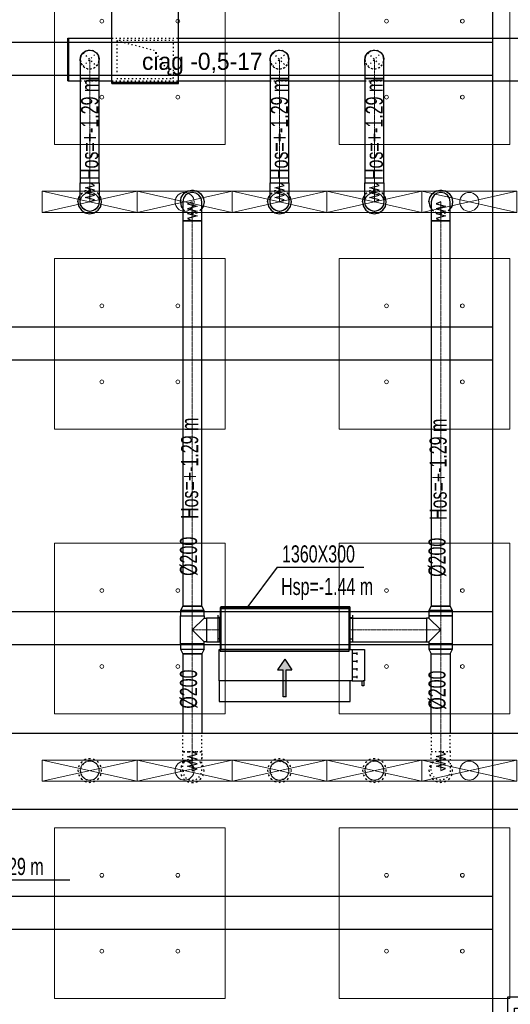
# Model space of a CAD drawing. Header units: centimetres. Extents: x -228435 to 46820, y -89367 to 152985.
# Tile 111 of 252: x -40306 to -35135, y 53540 to 63916. Entities that reach past the tile are written whole.
import ezdxf

# ---------------------------------------------------------------- set-up
doc = ezdxf.new("R2010")
doc.units = ezdxf.units.CM
doc.header["$LTSCALE"] = 50
for name, pattern in [('CADVENT_CENTERLINE', [9.9, 7.4, -1, 0.5, -1]), ('CADVENT_HIDDEN', [0.8, 0.25, -0.55]), ('Kondygnacja  -0_5$0$HIDDEN', [9.525, 6.35, -3.175]), ('Kondygnacja  -0_5$0$HIDDEN2', [4.7625, 3.175, -1.5875]), ('Osie rzutów$0$DASHDOT2', [12.7, 6.35, -3.175, 0, -3.175])]:
    doc.linetypes.add(name, pattern=pattern)
for name, color, linetype in [('01-103-Went PP_poziom-0_5$0$L_Nawiew', 3, 'Continuous'), ('bgde-nawiewDETAILS', 1, 'Continuous'), ('bgde-nawiewEXP', 1, 'Continuous'), ('bgde-nawiewHIDDEN', 1, 'Continuous'), ('bgde-tekst', 7, 'Continuous'), ('bgde-wywiewSOL', 5, 'Continuous'), ('Kondygnacja  -0_5$0$ARCH_KONSTR_POWYŻEJ RZUTU', 8, 'Kondygnacja  -0_5$0$HIDDEN'), ('Kondygnacja  -0_5$0$ARCH_KONSTR_POWYŻEJ RZUTU_IST', 8, 'Kondygnacja  -0_5$0$HIDDEN2'), ('Kondygnacja  -0_5$0$ARCH_KONSTRUKCJA_NIEWIDOCZNA', 8, 'Continuous'), ('Kondygnacja  -0_5$0$ARCH_OKŁADZINA', 8, 'Continuous'), ('Kondygnacja  -0_5$0$ARCH_SŁUPY', 8, 'Continuous'), ('Osie rzutów$0$ARCH_INFO_OSIE_IST', 8, 'Osie rzutów$0$DASHDOT2'), ('Osie rzutów$0$ARCH_INFO_OSIE_OPISY_IST', 8, 'Continuous')]:
    doc.layers.add(name, color=color, linetype=linetype)
for name, color, linetype, lineweight in [('bgde-nawiewCEN', 7, 'Continuous', 13), ('bgde_AJ_specyfikacja', 2, 'Continuous', 30), ('bgde_nawiewnik', 11, 'Continuous', 5), ('SU Lampy kwadratowe  -05$0$ARCH_SUFITY_PODWIESZANE', 8, 'Continuous', 9)]:
    doc.layers.add(name, color=color, linetype=linetype, lineweight=lineweight)
pattern_1 = [(45, (-1133.3117, -3177.9858), (-0.6735192, 0.6735192), [])]

# ---------------------------------------------------------------- blocks, each defined once
blk = doc.blocks.new('Osie rzutów')
at = {"layer": 'Osie rzutów$0$ARCH_INFO_OSIE_IST', "ltscale": 10}
blk.add_line((4436.04, 10400), (13655, 10400), dxfattribs=at)
blk = doc.blocks.new('SU Lampy kwadratowe  -05$0$moduł sufitu')
at = {"layer": 'SU Lampy kwadratowe  -05$0$ARCH_SUFITY_PODWIESZANE'}
for points in [[(60, -60), (240, -60), (240, -240), (60, -240)], [(360, -60), (540, -60), (540, -240), (360, -240)], [(60, -360), (240, -360), (240, -540), (60, -540)], [(360, -360), (540, -360), (540, -540), (360, -540)]]:
    blk.add_lwpolyline(points, close=True, dxfattribs=at)
for centre in [(110, -110), (190, -110), (410, -110), (490, -110), (110, -190), (190, -190), (410, -190), (490, -190), (110, -410), (190, -410), (410, -410), (490, -410), (110, -490), (190, -490), (410, -490), (490, -490)]:
    blk.add_circle(centre, 2, dxfattribs=at)
blk = doc.blocks.new('SU Lampy kwadratowe  -05')
at = {"layer": 'SU Lampy kwadratowe  -05$0$ARCH_SUFITY_PODWIESZANE'}
for p in [(8060, 11000), (8060, 10400)]:
    blk.add_blockref('SU Lampy kwadratowe  -05$0$moduł sufitu', p, dxfattribs=at)
blk = doc.blocks.new('Kondygnacja  -0_5$0$słup_kwadrat')
at = {"layer": 'Kondygnacja  -0_5$0$ARCH_SŁUPY', "lineweight": 40}
h = blk.add_hatch(dxfattribs=at)
h.set_pattern_fill('ANSI31', color=256, scale=0.3, style=0)
h.set_pattern_definition(pattern_1)
h.paths.add_polyline_path([(36, 34), (39, 34), (39, 84), (36, 84)])
h = blk.add_hatch(dxfattribs=at)
h.set_pattern_fill('ANSI31', color=256, scale=0.3, style=0)
h.set_pattern_definition(pattern_1)
h.paths.add_polyline_path([(89, 34), (92, 34), (92, 84), (89, 84)])
h = blk.add_hatch(dxfattribs=at)
h.set_pattern_fill('ANSI31', color=256, scale=0.3, style=0)
h.set_pattern_definition(pattern_1)
h.paths.add_polyline_path([(89, 80), (89, 83), (39, 83), (39, 80)])
h = blk.add_hatch(dxfattribs=at)
h.set_pattern_fill('ANSI31', color=256, scale=0.3, style=0)
h.set_pattern_definition(pattern_1)
h.paths.add_polyline_path([(89, 57.5), (89, 60.5), (39, 60.5), (39, 57.5)])
h = blk.add_hatch(dxfattribs=at)
h.set_pattern_fill('ANSI31', color=256, scale=0.3, style=0)
h.set_pattern_definition(pattern_1)
h.paths.add_polyline_path([(89, 35), (89, 38), (39, 38), (39, 35)])
at = {"layer": 'Kondygnacja  -0_5$0$ARCH_KONSTRUKCJA_NIEWIDOCZNA'}
blk.add_lwpolyline([(119, 109), (119, 9), (9, 9), (9, 109)], close=True, dxfattribs=at)
for points in [[(36, 109), (36, 84)], [(39, 109), (39, 84)], [(62.5, 109), (62.5, 83)], [(65.5, 109), (65.5, 83)], [(89, 109), (89, 84)], [(92, 109), (92, 84)], [(9, 83), (36, 83)], [(9, 80), (36, 80)], [(92, 83), (119, 83)], [(92, 80), (119, 80)], [(9, 60.5), (36, 60.5)], [(9, 57.5), (36, 57.5)], [(92, 60.5), (119, 60.5)], [(92, 57.5), (119, 57.5)], [(9, 38), (36, 38)], [(9, 35), (36, 35)], [(36, 34), (36, 9)], [(39, 34), (39, 9)], [(62.5, 35), (62.5, 9)], [(65.5, 35), (65.5, 9)], [(89, 34), (89, 9)], [(92, 38), (119, 38)], [(92, 35), (119, 35)], [(92, 34), (92, 9)]]:
    blk.add_lwpolyline(points, dxfattribs=at)
at = {"layer": 'Kondygnacja  -0_5$0$ARCH_OKŁADZINA'}
blk.add_lwpolyline([(2, 121), (126, 121), (126, -3), (2, -3)], close=True, dxfattribs=at)
at = {"layer": 'Kondygnacja  -0_5$0$ARCH_SŁUPY', "lineweight": 40}
for p, q in [((39, 60.5), (89, 60.5)), ((89, 57.5), (39, 57.5))]:
    blk.add_line(p, q, dxfattribs=at)
at = {"layer": 'Kondygnacja  -0_5$0$ARCH_SŁUPY', "lineweight": 50, "const_width": 3}
blk.add_lwpolyline([(28.5, 94.5), (99.5, 94.5), (99.5, 23.5), (28.5, 23.5)], close=True, dxfattribs=at)
at = {"layer": 'Kondygnacja  -0_5$0$ARCH_SŁUPY', "lineweight": 40}
for points in [[(36, 84), (39, 84), (39, 34), (36, 34)], [(89, 84), (92, 84), (92, 34), (89, 34)]]:
    blk.add_lwpolyline(points, close=True, dxfattribs=at)
for points in [[(89, 83), (39, 83)], [(39, 80), (89, 80)], [(89, 38), (39, 38)], [(39, 35), (89, 35)]]:
    blk.add_lwpolyline(points, dxfattribs=at)
blk = doc.blocks.new('Kondygnacja  -0_5$0$konstrukcja istniejąca -0.5')
at = {"layer": 'Kondygnacja  -0_5$0$ARCH_KONSTR_POWYŻEJ RZUTU_IST', "ltscale": 10}
for points in [[(8582, 9825), (8582, 10975)], [(7355.9, 10567.9), (8399.9, 10567.9)], [(7538, 10567.9), (8582, 10567.9)], [(8399.9, 10532.9), (7355.9, 10532.9)], [(8582, 10532.9), (7538, 10532.9)], [(7538, 10267.9), (8582, 10267.9)], [(8582, 10232.9), (7538, 10232.9)], [(7538, 9967.9), (8582, 9967.9)], [(8582, 9932.9), (7538, 9932.9)]]:
    blk.add_lwpolyline(points, dxfattribs=at)
at = {"layer": 'Kondygnacja  -0_5$0$ARCH_KONSTR_POWYŻEJ RZUTU_IST', "ltscale": 10, "elevation": 0}
for points in [[(7538, 10867.9), (8582, 10867.9)], [(8582, 10832.9), (7538, 10832.9)]]:
    blk.add_lwpolyline(points, dxfattribs=at)
blk = doc.blocks.new('*a371')
at = {"layer": 'bgde-tekst'}
blk.add_line((0, 0), (1394, 0), dxfattribs=at)
blk = doc.blocks.new('*a420')
at = {"layer": 'bgde-tekst'}
blk.add_line((0, 0), (911, 0), dxfattribs=at)
blk = doc.blocks.new('A$C066D7839')
at = {"layer": 'bgde_nawiewnik'}
for p, q in [((-50, -11.15), (-50, 11.15)), ((-50, 11.15), (50, 11.15)), ((-50, -11.15), (50, 11.15)), ((50, -11.15), (-50, 11.15)), ((50, 11.15), (50, -11.15)), ((50, -11.15), (-50, -11.15))]:
    blk.add_line(p, q, dxfattribs=at)
blk.add_circle((0, 0), 10, dxfattribs=at)
blk = doc.blocks.new('A$C5B3E7367')
at = {"layer": '01-103-Went PP_poziom-0_5$0$L_Nawiew'}
h = blk.add_hatch(color=256, dxfattribs=at)
h.paths.add_polyline_path([(215, 704), (215, 674), (332, 674), (332, 612), (446, 689), (332, 766), (332, 704)])
h.paths.add_polyline_path([(48, 704), (48, 674), (215, 674), (215, 704)])
for p, q in [((215, 1525), (165, 1525)), ((165, 1525), (165, 1505)), ((165, 1505), (215, 1505)), ((215, 1400), (215, 1530)), ((545, 1530), (215, 1530)), ((215, 1530), (215, 1515)), ((545, 1400), (545, 1530)), ((0, 1378), (215, 1378)), ((0, 0), (0, 1378)), ((545, 1400), (215, 1400)), ((215, 1400), (215, 1378)), ((215, 1378), (215, 0)), ((244, 1452), (269, 1452)), ((256, 1452), (256, 1400)), ((326, 1452), (351, 1452)), ((339, 1452), (339, 1400)), ((409, 1452), (434, 1452)), ((421, 1452), (421, 1400)), ((491, 1452), (516, 1452)), ((504, 1452), (504, 1400)), ((545, 0), (545, 1400)), ((446, 689), (332, 766)), ((332, 704), (332, 766)), ((48, 704), (332, 704)), ((48, 704), (48, 674)), ((48, 674), (332, 674)), ((446, 689), (332, 612)), ((332, 612), (332, 674)), ((215, 0), (0, 0)), ((215, 0), (545, 0))]:
    blk.add_line(p, q, dxfattribs=at)
blk = doc.blocks.new('A$C53CA46B8')
at = {"layer": 'bgde-wywiewSOL'}
for p, q in [((200, 481), (-250, 481)), ((-250, 481), (-250, -879)), ((113, 511), (-162, 511)), ((-137, 481), (-137, 511)), ((88, 481), (88, 511)), ((200, 481), (200, -879)), ((200, -879), (-250, -879)), ((113, -909), (-162, -909)), ((-137, -879), (-137, -909)), ((88, -879), (88, -909))]:
    blk.add_line(p, q, dxfattribs=at)
at = {"layer": '01-103-Went PP_poziom-0_5$0$L_Nawiew'}
blk.add_blockref('A$C5B3E7367', (-795, -894), dxfattribs=at)

msp = doc.modelspace()

# ---------------------------------------------------------------- linework, layer by layer
at = {"layer": 'bgde-nawiewCEN', "linetype": 'CADVENT_CENTERLINE', "ltscale": 0.06}
for p, q in [((-39567.838, 63296.017), (-39567.838, 63496.017)), ((-37567.838, 63296.017), (-37567.838, 63496.017)), ((-36567.838, 63296.017), (-36567.838, 63496.017)), ((-39567.838, 63296.017), (-39567.838, 62196.041)), ((-37567.838, 63296.017), (-37567.838, 62196.041)), ((-36567.838, 63296.017), (-36567.838, 62196.041)), ((-39567.838, 62196.041), (-39567.838, 62177.345)), ((-39567.838, 62177.345), (-39567.838, 62126.234)), ((-37567.838, 62196.041), (-37567.838, 62177.345)), ((-37567.838, 62177.345), (-37567.838, 62126.234)), ((-36567.838, 62196.041), (-36567.838, 62177.345)), ((-36567.838, 62177.345), (-36567.838, 62126.234)), ((-39567.838, 62126.234), (-39567.838, 62098.441)), ((-39567.838, 62098.441), (-39567.838, 62074.915)), ((-39567.838, 62074.915), (-39567.838, 62055.3)), ((-39567.838, 62055.3), (-39567.838, 62039.241)), ((-37567.838, 62126.234), (-37567.838, 62098.441)), ((-37567.838, 62098.441), (-37567.838, 62074.915)), ((-37567.838, 62074.915), (-37567.838, 62055.3)), ((-37567.838, 62055.3), (-37567.838, 62039.241)), ((-36567.838, 62126.234), (-36567.838, 62098.441)), ((-36567.838, 62098.441), (-36567.838, 62074.915)), ((-36567.838, 62074.915), (-36567.838, 62055.3)), ((-36567.838, 62055.3), (-36567.838, 62039.241)), ((-39567.838, 62039.241), (-39567.838, 62026.382)), ((-39567.838, 62026.382), (-39567.838, 62016.367)), ((-39567.838, 62016.367), (-39567.838, 62008.841)), ((-39567.838, 62008.841), (-39567.838, 62003.448)), ((-39567.838, 62003.448), (-39567.838, 61999.834)), ((-39567.838, 61999.834), (-39567.838, 61997.641)), ((-39567.838, 61997.641), (-39567.838, 61996.515)), ((-39567.838, 61996.515), (-39567.838, 61996.041)), ((-38487.163, 61995.567), (-38487.163, 61996.041)), ((-38487.163, 61994.441), (-38487.163, 61995.567)), ((-38487.163, 61992.248), (-38487.163, 61994.441)), ((-38487.163, 61988.634), (-38487.163, 61992.248)), ((-38487.163, 61983.241), (-38487.163, 61988.634)), ((-38487.163, 61975.715), (-38487.163, 61983.241)), ((-38487.163, 61965.7), (-38487.163, 61975.715)), ((-38487.163, 61952.841), (-38487.163, 61965.7)), ((-38487.163, 61936.782), (-38487.163, 61952.841)), ((-37567.838, 62039.241), (-37567.838, 62026.382)), ((-37567.838, 62026.382), (-37567.838, 62016.367)), ((-37567.838, 62016.367), (-37567.838, 62008.841)), ((-37567.838, 62008.841), (-37567.838, 62003.448)), ((-37567.838, 62003.448), (-37567.838, 61999.834)), ((-37567.838, 61999.834), (-37567.838, 61997.641)), ((-37567.838, 61997.641), (-37567.838, 61996.515)), ((-37567.838, 61996.515), (-37567.838, 61996.041)), ((-36567.838, 62039.241), (-36567.838, 62026.382)), ((-36567.838, 62026.382), (-36567.838, 62016.367)), ((-36567.838, 62016.367), (-36567.838, 62008.841)), ((-36567.838, 62008.841), (-36567.838, 62003.448)), ((-36567.838, 62003.448), (-36567.838, 61999.834)), ((-36567.838, 61999.834), (-36567.838, 61997.641)), ((-36567.838, 61997.641), (-36567.838, 61996.515)), ((-36567.838, 61996.515), (-36567.838, 61996.041)), ((-35867.838, 61995.567), (-35867.838, 61996.041)), ((-35867.838, 61994.441), (-35867.838, 61995.567)), ((-35867.838, 61992.248), (-35867.838, 61994.441)), ((-35867.838, 61988.634), (-35867.838, 61992.248)), ((-35867.838, 61983.241), (-35867.838, 61988.634)), ((-35867.838, 61975.715), (-35867.838, 61983.241)), ((-35867.838, 61965.7), (-35867.838, 61975.715)), ((-35867.838, 61952.841), (-35867.838, 61965.7)), ((-35867.838, 61936.782), (-35867.838, 61952.841)), ((-38487.163, 61917.167), (-38487.163, 61936.782)), ((-38487.163, 61893.641), (-38487.163, 61917.167)), ((-38487.163, 61865.848), (-38487.163, 61893.641)), ((-38487.163, 61814.737), (-38487.163, 61865.848)), ((-35867.838, 61917.167), (-35867.838, 61936.782)), ((-35867.838, 61893.641), (-35867.838, 61917.167)), ((-35867.838, 61865.848), (-35867.838, 61893.641)), ((-35867.838, 61814.737), (-35867.838, 61865.848)), ((-38487.163, 61796.041), (-38487.163, 61814.737)), ((-38487.163, 57736.936), (-38487.163, 61796.041)), ((-35867.838, 61796.041), (-35867.838, 61814.737)), ((-35867.838, 57736.936), (-35867.838, 61796.041)), ((-38487.163, 57633.936), (-38487.163, 57736.936)), ((-35867.838, 57633.936), (-35867.838, 57736.936)), ((-38487.163, 57633.936), (-38487.163, 57485.936)), ((-35867.838, 57633.936), (-35867.838, 57485.936)), ((-38487.163, 57485.936), (-38487.163, 57337.936)), ((-38337.163, 57485.936), (-38487.163, 57485.936)), ((-38337.163, 57485.936), (-38197.163, 57485.936)), ((-38193.163, 57485.936), (-38197.163, 57485.936)), ((-36833.163, 57485.936), (-36829.163, 57485.936)), ((-36017.838, 57485.936), (-36829.163, 57485.936)), ((-36017.838, 57485.936), (-35867.838, 57485.936)), ((-35867.838, 57485.936), (-35867.838, 57337.936)), ((-38487.163, 57337.936), (-38487.163, 57234.936)), ((-35867.838, 57337.936), (-35867.838, 57234.936)), ((-38487.163, 57234.936), (-38487.163, 56201.63)), ((-35867.838, 57234.936), (-35867.838, 56202.697)), ((-38487.163, 56201.63), (-38487.163, 56182.934)), ((-38487.163, 56182.934), (-38487.163, 56131.822)), ((-35867.838, 56202.697), (-35867.838, 56184.001)), ((-35867.838, 56184.001), (-35867.838, 56132.89)), ((-38487.163, 56131.822), (-38487.163, 56104.03)), ((-38487.163, 56104.03), (-38487.163, 56080.504)), ((-38487.163, 56080.504), (-38487.163, 56060.889)), ((-38487.163, 56060.889), (-38487.163, 56044.83)), ((-38487.163, 56044.83), (-38487.163, 56031.971)), ((-38487.163, 56031.971), (-38487.163, 56021.956)), ((-35867.838, 56132.89), (-35867.838, 56105.097)), ((-35867.838, 56105.097), (-35867.838, 56081.572)), ((-35867.838, 56081.572), (-35867.838, 56061.957)), ((-35867.838, 56061.957), (-35867.838, 56045.897)), ((-35867.838, 56045.897), (-35867.838, 56033.038)), ((-35867.838, 56033.038), (-35867.838, 56023.023)), ((-38487.163, 56021.956), (-38487.163, 56014.43)), ((-38487.163, 56014.43), (-38487.163, 56009.037)), ((-38487.163, 56009.037), (-38487.163, 56005.422)), ((-38487.163, 56005.422), (-38487.163, 56003.23)), ((-38487.163, 56003.23), (-38487.163, 56002.104)), ((-38487.163, 56002.104), (-38487.163, 56001.63)), ((-35867.838, 56023.023), (-35867.838, 56015.497)), ((-35867.838, 56015.497), (-35867.838, 56010.105)), ((-35867.838, 56010.105), (-35867.838, 56006.49)), ((-35867.838, 56006.49), (-35867.838, 56004.297)), ((-35867.838, 56004.297), (-35867.838, 56003.172)), ((-35867.838, 56003.172), (-35867.838, 56002.697))]:
    msp.add_line(p, q, dxfattribs=at)
at = {"layer": 'bgde-nawiewDETAILS', "linetype": 'CADVENT_HIDDEN', "extrusion": (0, 1, 0)}
for p in [(-39283.504, 63696.017), (-38683.504, 63296.017)]:
    msp.add_line(p, (-38893.504, 63596.017), dxfattribs=at)
at = {"layer": 'bgde-nawiewDETAILS', "linetype": 'CADVENT_HIDDEN'}
for p, q in [((-39638.549, 63425.306), (-39497.127, 63566.728)), ((-39638.549, 63566.728), (-39497.127, 63425.306)), ((-37638.549, 63425.306), (-37497.127, 63566.728)), ((-37638.549, 63566.728), (-37497.127, 63425.306)), ((-36638.549, 63425.306), (-36497.127, 63566.728)), ((-36638.549, 63566.728), (-36497.127, 63425.306))]:
    msp.add_line(p, q, dxfattribs=at)
at = {"layer": 'bgde-nawiewEXP', "linetype": 'Continuous'}
for points in [[(-39333.507, 63243.256), (-38633.507, 63243.256), (-38633.507, 63253.256), (-39333.507, 63253.256), (-39333.507, 68831.419), (-38633.507, 68831.419), (-38683.507, 69181.419), (-39283.507, 69181.419), (-39283.507, 71357.395)], [(-39333.507, 63243.256), (-39333.507, 63253.256), (-38633.507, 63253.256), (-38633.507, 68831.419), (-39333.507, 68831.419), (-39283.507, 69181.419), (-38683.507, 69181.419), (-38683.507, 71357.395)], [(-39800.031, 63271.017), (-39800.031, 63721.017), (-39790.031, 63721.017), (-39790.031, 63271.017), (-39790.031, 63721.017), (-39333.507, 63721.017)], [(-38633.507, 63721.017), (-22392.063, 63721.017), (-22392.063, 63271.017), (-22392.063, 63271.017), (-22267.96, 63271.017), (-22267.96, 63721.017), (-22392.063, 63721.017)], [(-39667.838, 63480.793), (-39667.838, 63296.017), (-39467.838, 63296.017), (-39467.838, 63496.017), (-39475.45, 63534.285), (-39480.048, 63541.166)], [(-39667.838, 63480.793), (-39667.838, 63496.017), (-39660.226, 63534.285), (-39661.841, 63526.169)], [(-39667.838, 63496.017), (-39663.409, 63518.282)], [(-39665.851, 63500.813), (-39664.005, 63523.44), (-39646.19, 63558.154), (-39639.882, 63563.51)], [(-39660.226, 63534.285), (-39638.549, 63566.728), (-39606.106, 63588.405), (-39612.987, 63583.807)], [(-39660.226, 63534.285), (-39638.549, 63566.728), (-39619.673, 63579.34)], [(-39633.752, 63568.714), (-39616.447, 63583.408), (-39579.304, 63595.357), (-39571.056, 63594.684)], [(-39606.106, 63588.405), (-39567.838, 63596.017), (-39545.573, 63591.588)], [(-39606.106, 63588.405), (-39567.838, 63596.017), (-39529.57, 63588.405), (-39537.686, 63590.019)], [(-39563.042, 63594.03), (-39540.415, 63592.183), (-39505.701, 63574.369), (-39500.345, 63568.06)], [(-39529.57, 63588.405), (-39497.127, 63566.728), (-39484.515, 63547.852)], [(-39529.57, 63588.405), (-39497.127, 63566.728), (-39475.45, 63534.285), (-39467.838, 63496.017)], [(-39495.141, 63561.931), (-39480.447, 63544.626), (-39468.498, 63507.483), (-39469.171, 63499.234)], [(-37667.838, 63480.793), (-37667.838, 63296.017), (-37467.838, 63296.017), (-37467.838, 63496.017), (-37475.45, 63534.285), (-37480.199, 63541.393)], [(-37667.838, 63480.793), (-37667.838, 63496.017), (-37660.226, 63534.285), (-37661.894, 63525.901)], [(-37667.838, 63496.017), (-37663.484, 63517.907)], [(-37665.838, 63500.846), (-37664.102, 63523.096), (-37646.411, 63557.874), (-37639.915, 63563.43)], [(-37660.226, 63534.285), (-37638.549, 63566.728), (-37619.992, 63579.127)], [(-37660.226, 63534.285), (-37638.549, 63566.728)], [(-37638.549, 63566.728), (-37660.226, 63534.285)], [(-37638.549, 63566.728), (-37606.106, 63588.405), (-37613.214, 63583.656)], [(-37633.72, 63568.728), (-37616.759, 63583.234), (-37579.658, 63595.316), (-37571.136, 63594.651)], [(-37606.106, 63588.405), (-37567.838, 63596.017), (-37545.948, 63591.663)], [(-37606.106, 63588.405), (-37567.838, 63596.017), (-37529.57, 63588.405), (-37537.954, 63590.073)], [(-37563.009, 63594.017), (-37540.759, 63592.281), (-37505.981, 63574.59), (-37500.425, 63568.094)], [(-37529.57, 63588.405), (-37497.127, 63566.728), (-37484.728, 63548.17)], [(-37529.57, 63588.405), (-37497.127, 63566.728), (-37475.45, 63534.285), (-37467.838, 63496.017)], [(-37495.127, 63561.899), (-37480.621, 63544.937), (-37468.539, 63507.837), (-37469.204, 63499.315)], [(-36667.838, 63437.438), (-36667.838, 63296.017), (-36467.838, 63296.017), (-36467.838, 63496.017), (-36475.45, 63534.285), (-36479.609, 63540.509)], [(-36667.838, 63437.438), (-36667.838, 63496.017), (-36660.226, 63534.285), (-36661.686, 63526.944)], [(-36667.838, 63496.017), (-36663.185, 63519.409)], [(-36665.901, 63500.693), (-36663.713, 63524.443), (-36645.537, 63558.969), (-36639.781, 63563.753)], [(-36660.226, 63534.285), (-36638.549, 63566.728), (-36606.106, 63588.405)], [(-36660.226, 63534.285), (-36638.549, 63566.728), (-36618.718, 63579.978)], [(-36606.106, 63588.405), (-36638.549, 63566.728)], [(-36633.873, 63568.664), (-36615.532, 63583.911), (-36578.266, 63595.472), (-36570.812, 63594.785)], [(-36612.33, 63584.246), (-36606.106, 63588.405), (-36567.838, 63596.017), (-36544.446, 63591.364)], [(-36606.106, 63588.405), (-36567.838, 63596.017), (-36529.57, 63588.405), (-36536.911, 63589.865)], [(-36563.162, 63594.08), (-36539.412, 63591.892), (-36504.886, 63573.716), (-36500.102, 63567.96)], [(-36529.57, 63588.405), (-36497.127, 63566.728), (-36483.877, 63546.897)], [(-36529.57, 63588.405), (-36497.127, 63566.728), (-36475.45, 63534.285), (-36467.838, 63496.017)], [(-36495.191, 63562.052), (-36479.944, 63543.711), (-36468.383, 63506.445), (-36469.07, 63498.991)], [(-39800.031, 63271.017), (-39667.838, 63271.017)], [(-39467.838, 63271.017), (-39333.507, 63271.017)], [(-38633.507, 63271.017), (-37667.838, 63271.017)], [(-37467.838, 63271.017), (-36667.838, 63271.017)], [(-36467.838, 63271.017), (-34367.838, 63271.017)], [(-39692.838, 61996.041), (-39683.323, 61948.206), (-39656.226, 61907.653), (-39615.674, 61880.556), (-39567.838, 61871.041), (-39520.003, 61880.556), (-39479.45, 61907.653), (-39452.353, 61948.206), (-39442.838, 61996.041), (-39452.353, 62043.877), (-39467.838, 62067.051)], [(-39692.838, 61996.041), (-39683.323, 62043.877), (-39667.838, 62067.051)], [(-38612.163, 61996.041), (-38602.648, 62043.877), (-38575.551, 62084.429), (-38534.998, 62111.526), (-38487.163, 62121.041), (-38439.327, 62111.526), (-38398.774, 62084.429), (-38371.678, 62043.877), (-38362.163, 61996.041), (-38371.678, 61948.206), (-38387.163, 61925.031)], [(-37692.838, 61996.041), (-37683.323, 61948.206), (-37656.226, 61907.653), (-37615.674, 61880.556), (-37567.838, 61871.041), (-37520.003, 61880.556), (-37479.45, 61907.653), (-37452.353, 61948.206), (-37442.838, 61996.041), (-37452.353, 62043.877), (-37467.838, 62067.051)], [(-37692.838, 61996.041), (-37683.323, 62043.877), (-37667.838, 62067.051)], [(-36692.838, 61996.041), (-36683.323, 61948.206), (-36656.226, 61907.653), (-36615.674, 61880.556), (-36567.838, 61871.041), (-36520.003, 61880.556), (-36479.45, 61907.653), (-36452.353, 61948.206), (-36442.838, 61996.041), (-36452.353, 62043.877), (-36467.838, 62067.051)], [(-36692.838, 61996.041), (-36683.323, 62043.877), (-36667.838, 62067.051)], [(-35992.838, 61996.041), (-35983.323, 62043.877), (-35956.226, 62084.429), (-35915.674, 62111.526), (-35867.838, 62121.041), (-35820.003, 62111.526), (-35779.45, 62084.429), (-35752.353, 62043.877), (-35742.838, 61996.041), (-35752.353, 61948.206), (-35767.838, 61925.031)], [(-38612.163, 61996.041), (-38602.648, 61948.206), (-38587.163, 61925.031)], [(-35992.838, 61996.041), (-35983.323, 61948.206), (-35967.838, 61925.031)], [(-38612.163, 57337.936), (-38612.163, 57633.936), (-38362.163, 57633.936), (-38362.163, 57610.936)], [(-38612.163, 57337.936), (-38362.163, 57337.936), (-38362.163, 57360.936), (-38487.163, 57485.936), (-38362.163, 57610.936), (-38337.163, 57610.936), (-38337.163, 57360.936), (-38362.163, 57360.936)], [(-38197.163, 57360.936), (-38197.163, 57610.936), (-38193.163, 57610.936)], [(-36833.163, 57360.936), (-36829.163, 57360.936), (-36829.163, 57610.936), (-36833.163, 57610.936)], [(-36829.163, 57360.936), (-36829.163, 57610.936), (-36017.838, 57610.936), (-36017.838, 57370.451)], [(-35992.838, 57360.936), (-35867.838, 57485.936), (-35992.838, 57610.936)], [(-38612.163, 57283.093), (-38587.163, 57234.936), (-38557.873, 57234.936)], [(-38612.163, 57283.093), (-38362.163, 57283.093), (-38387.163, 57234.936), (-38557.873, 57234.936)], [(-38197.163, 57360.936), (-38193.163, 57360.936)], [(-36829.163, 57360.936), (-36017.838, 57360.936), (-36017.838, 57370.451), (-36017.838, 57360.936)], [(-38587.163, 57234.936), (-38587.163, 56395.52)], [(-38587.163, 57234.936), (-38387.163, 57234.936), (-38387.163, 56395.52)], [(-38557.873, 57234.936), (-38579.551, 57234.936)], [(-38557.873, 57234.936), (-38525.431, 57234.936)], [(-35967.838, 56395.52), (-35967.838, 57234.936), (-35767.838, 57234.936), (-35767.838, 56395.52)]]:
    msp.add_lwpolyline(points, dxfattribs=at)
for points in [[(-39667.838, 63296.017), (-39667.838, 62196.041), (-39467.838, 62196.041), (-39467.838, 63296.017), (-39660.226, 63296.017)], [(-37667.838, 63296.017), (-37667.838, 62196.041), (-37467.838, 62196.041), (-37467.838, 63296.017), (-37660.226, 63296.017)], [(-36667.838, 63296.017), (-36667.838, 62196.041), (-36467.838, 62196.041), (-36467.838, 63296.017), (-36660.226, 63296.017)], [(-39667.838, 61996.515), (-39667.838, 62196.041), (-39467.838, 62196.041), (-39467.838, 61996.041), (-39475.45, 61957.773), (-39497.127, 61925.33), (-39529.57, 61903.653), (-39567.838, 61896.041), (-39606.106, 61903.653), (-39638.549, 61925.33), (-39660.226, 61957.773), (-39667.838, 61996.041)], [(-37667.838, 61996.515), (-37667.838, 62196.041), (-37467.838, 62196.041), (-37467.838, 61996.041), (-37475.45, 61957.773), (-37497.127, 61925.33), (-37529.57, 61903.653), (-37567.838, 61896.041), (-37606.106, 61903.653), (-37638.549, 61925.33), (-37660.226, 61957.773), (-37667.838, 61996.041)], [(-36667.838, 61996.041), (-36667.838, 62196.041), (-36467.838, 62196.041), (-36467.838, 61996.041), (-36475.45, 61957.773), (-36497.127, 61925.33), (-36529.57, 61903.653), (-36567.838, 61896.041), (-36606.106, 61903.653), (-36638.549, 61925.33), (-36660.226, 61957.773)], [(-38587.163, 61796.041), (-38387.163, 61796.041), (-38387.163, 61996.041), (-38394.775, 62034.309), (-38416.452, 62066.752), (-38448.894, 62088.429), (-38487.163, 62096.041), (-38525.431, 62088.429), (-38557.873, 62066.752), (-38579.551, 62034.309), (-38587.163, 61996.041), (-38587.163, 61814.737)], [(-35967.838, 61796.041), (-35767.838, 61796.041), (-35767.838, 61996.041), (-35775.45, 62034.309), (-35797.127, 62066.752), (-35829.57, 62088.429), (-35867.838, 62096.041), (-35906.106, 62088.429), (-35938.549, 62066.752), (-35960.226, 62034.309), (-35967.838, 61996.041), (-35967.838, 61814.737)], [(-38587.163, 57736.936), (-38387.163, 57736.936), (-38387.163, 61796.041), (-38587.163, 61796.041)], [(-35967.838, 57736.936), (-35767.838, 57736.936), (-35767.838, 61796.041), (-35967.838, 61796.041)], [(-38612.163, 57688.779), (-38362.163, 57688.779), (-38387.163, 57736.936), (-38587.163, 57736.936)], [(-38193.163, 57710.936), (-36833.163, 57710.936), (-36833.163, 57720.936), (-38193.163, 57720.936)], [(-38193.163, 57260.936), (-36833.163, 57260.936), (-36833.163, 57710.936), (-38193.163, 57710.936)], [(-35992.838, 57688.779), (-35742.838, 57688.779), (-35767.838, 57736.936), (-35967.838, 57736.936)], [(-38612.163, 57633.936), (-38362.163, 57633.936), (-38362.163, 57688.779), (-38612.163, 57688.779)], [(-38337.163, 57360.936), (-38197.163, 57360.936), (-38197.163, 57610.936), (-38337.163, 57610.936), (-38337.163, 57370.451)], [(-36017.838, 57360.936), (-35992.838, 57360.936), (-35992.838, 57337.936), (-35742.838, 57337.936), (-35742.838, 57633.936), (-35992.838, 57633.936), (-35992.838, 57610.936), (-36017.838, 57610.936), (-36017.838, 57370.451)], [(-35992.838, 57633.936), (-35742.838, 57633.936), (-35742.838, 57688.779), (-35992.838, 57688.779)], [(-38612.163, 57283.093), (-38362.163, 57283.093), (-38362.163, 57337.936), (-38612.163, 57337.936)], [(-35992.838, 57283.093), (-35742.838, 57283.093), (-35742.838, 57337.936), (-35992.838, 57337.936)], [(-35992.838, 57283.093), (-35967.838, 57234.936), (-35767.838, 57234.936), (-35742.838, 57283.093), (-35983.323, 57283.093)], [(-51077.187, 55595.52), (-9318.667, 55595.52), (-9318.667, 56395.52), (-51077.187, 56395.52), (-51077.187, 55995.517)]]:
    msp.add_lwpolyline(points, close=True, dxfattribs=at)
at = {"layer": 'bgde-nawiewEXP'}
for points in [[(-39567.838, 61996.041), (-39517.838, 62017.339), (-39617.838, 62042.701), (-39517.838, 62067.921), (-39617.838, 62093.206), (-39517.838, 62118.741), (-39617.838, 62144.1), (-39517.838, 62169.559), (-39567.838, 62196.041)], [(-37567.838, 61996.041), (-37517.838, 62017.339), (-37617.838, 62042.701), (-37517.838, 62067.921), (-37617.838, 62093.206), (-37517.838, 62118.741), (-37617.838, 62144.1), (-37517.838, 62169.559), (-37567.838, 62196.041)], [(-36567.838, 61996.041), (-36517.838, 62017.339), (-36617.838, 62042.701), (-36517.838, 62067.921), (-36617.838, 62093.206), (-36517.838, 62118.741), (-36617.838, 62144.1), (-36517.838, 62169.559), (-36567.838, 62196.041)], [(-38487.163, 61996.041), (-38537.163, 61974.743), (-38437.163, 61949.382), (-38537.163, 61924.161), (-38437.163, 61898.876), (-38537.163, 61873.341), (-38437.163, 61847.982), (-38537.163, 61822.523), (-38487.163, 61796.041)], [(-35867.838, 61996.041), (-35917.838, 61974.743), (-35817.838, 61949.382), (-35917.838, 61924.161), (-35817.838, 61898.876), (-35917.838, 61873.341), (-35817.838, 61847.982), (-35917.838, 61822.523), (-35867.838, 61796.041)]]:
    msp.add_lwpolyline(points, dxfattribs=at)
at = {"layer": 'bgde-nawiewHIDDEN', "linetype": 'CADVENT_HIDDEN'}
for points in [[(-39333.507, 63721.017), (-38633.507, 63721.017)], [(-39663.409, 63518.282), (-39661.841, 63526.169)], [(-39639.882, 63563.51), (-39633.752, 63568.714)], [(-39619.673, 63579.34), (-39612.987, 63583.807)], [(-39571.056, 63594.684), (-39563.042, 63594.03)], [(-39545.573, 63591.588), (-39537.686, 63590.019)], [(-39500.345, 63568.06), (-39495.141, 63561.931)], [(-39484.515, 63547.852), (-39480.048, 63541.166)], [(-37663.484, 63517.907), (-37661.894, 63525.901)], [(-37639.915, 63563.43), (-37633.72, 63568.728)], [(-37619.992, 63579.127), (-37613.214, 63583.656)], [(-37571.136, 63594.651), (-37563.009, 63594.017)], [(-37545.948, 63591.663), (-37537.954, 63590.073)], [(-37500.425, 63568.094), (-37495.127, 63561.899)], [(-37484.728, 63548.17), (-37480.199, 63541.393)], [(-36663.185, 63519.409), (-36661.686, 63526.944)], [(-36639.781, 63563.753), (-36633.873, 63568.664)], [(-36618.718, 63579.978), (-36612.33, 63584.246)], [(-36570.812, 63594.785), (-36563.162, 63594.08)], [(-36544.446, 63591.364), (-36536.911, 63589.865)], [(-36500.102, 63567.96), (-36495.191, 63562.052)], [(-36483.877, 63546.897), (-36479.609, 63540.509)], [(-39667.838, 63496.017), (-39660.226, 63457.749), (-39638.549, 63425.306), (-39606.106, 63403.629), (-39567.838, 63396.017), (-39529.57, 63403.629), (-39497.127, 63425.306), (-39475.45, 63457.749), (-39467.838, 63496.017)], [(-39667.179, 63484.551), (-39665.851, 63500.813)], [(-39667.179, 63484.551), (-39655.229, 63447.408), (-39629.975, 63417.665), (-39595.261, 63399.851), (-39556.372, 63396.676), (-39519.229, 63408.626), (-39489.486, 63433.88), (-39471.672, 63468.594), (-39469.171, 63499.234)], [(-37667.838, 63496.017), (-37660.226, 63457.749), (-37638.549, 63425.306), (-37606.106, 63403.629), (-37567.838, 63396.017), (-37529.57, 63403.629), (-37497.127, 63425.306), (-37475.45, 63457.749), (-37467.838, 63496.017)], [(-37667.137, 63484.197), (-37665.838, 63500.846)], [(-37667.137, 63484.197), (-37655.055, 63447.096), (-37629.695, 63417.444), (-37594.918, 63399.753), (-37556.018, 63396.718), (-37518.918, 63408.8), (-37489.265, 63434.16), (-37471.574, 63468.937), (-37469.204, 63499.315)], [(-36667.838, 63496.017), (-36660.226, 63457.749), (-36638.549, 63425.306), (-36606.106, 63403.629), (-36567.838, 63396.017), (-36529.57, 63403.629), (-36497.127, 63425.306), (-36475.45, 63457.749), (-36467.838, 63496.017)], [(-36667.293, 63485.589), (-36665.901, 63500.693)], [(-36667.293, 63485.589), (-36655.732, 63448.323), (-36630.79, 63418.318), (-36596.264, 63400.142), (-36557.41, 63396.562), (-36520.144, 63408.123), (-36490.139, 63433.065), (-36471.963, 63467.591), (-36469.07, 63498.991)], [(-39667.838, 63271.017), (-39467.838, 63271.017)], [(-39333.507, 63271.017), (-38633.507, 63271.017)], [(-37667.838, 63271.017), (-37467.838, 63271.017)], [(-36667.838, 63271.017), (-36467.838, 63271.017)], [(-39692.838, 61996.041), (-39683.323, 61948.206), (-39656.226, 61907.653), (-39615.674, 61880.556), (-39567.838, 61871.041), (-39520.003, 61880.556), (-39479.45, 61907.653), (-39452.353, 61948.206), (-39442.838, 61996.041), (-39452.353, 62043.877), (-39479.45, 62084.429), (-39520.003, 62111.526), (-39567.838, 62121.041), (-39615.674, 62111.526), (-39656.226, 62084.429), (-39667.838, 62067.051)], [(-39692.838, 61996.041), (-39683.323, 62043.877), (-39656.226, 62084.429), (-39615.674, 62111.526), (-39567.838, 62121.041), (-39520.003, 62111.526), (-39479.45, 62084.429), (-39467.838, 62067.051)], [(-38612.163, 61996.041), (-38602.648, 62043.877), (-38575.551, 62084.429), (-38534.998, 62111.526), (-38487.163, 62121.041), (-38439.327, 62111.526), (-38398.774, 62084.429), (-38371.678, 62043.877), (-38362.163, 61996.041), (-38371.678, 61948.206), (-38398.774, 61907.653), (-38439.327, 61880.556), (-38487.163, 61871.041), (-38534.998, 61880.556), (-38575.551, 61907.653), (-38534.998, 61880.556), (-38487.163, 61871.041), (-38439.327, 61880.556), (-38398.774, 61907.653), (-38387.163, 61925.031)], [(-37692.838, 61996.041), (-37683.323, 61948.206), (-37656.226, 61907.653), (-37615.674, 61880.556), (-37567.838, 61871.041), (-37520.003, 61880.556), (-37479.45, 61907.653), (-37452.353, 61948.206), (-37442.838, 61996.041), (-37452.353, 62043.877), (-37479.45, 62084.429), (-37520.003, 62111.526), (-37567.838, 62121.041), (-37615.674, 62111.526), (-37656.226, 62084.429), (-37667.838, 62067.051)], [(-37692.838, 61996.041), (-37683.323, 62043.877), (-37656.226, 62084.429), (-37615.674, 62111.526), (-37567.838, 62121.041), (-37520.003, 62111.526), (-37479.45, 62084.429), (-37467.838, 62067.051)], [(-36692.838, 61996.041), (-36683.323, 61948.206), (-36656.226, 61907.653), (-36615.674, 61880.556), (-36567.838, 61871.041), (-36520.003, 61880.556), (-36479.45, 61907.653), (-36452.353, 61948.206), (-36442.838, 61996.041), (-36452.353, 62043.877), (-36479.45, 62084.429), (-36520.003, 62111.526), (-36567.838, 62121.041), (-36615.674, 62111.526), (-36656.226, 62084.429), (-36667.838, 62067.051)], [(-36692.838, 61996.041), (-36683.323, 62043.877), (-36656.226, 62084.429), (-36615.674, 62111.526), (-36567.838, 62121.041), (-36520.003, 62111.526), (-36479.45, 62084.429), (-36467.838, 62067.051)], [(-35992.838, 61996.041), (-35983.323, 62043.877), (-35956.226, 62084.429), (-35915.674, 62111.526), (-35867.838, 62121.041), (-35820.003, 62111.526), (-35779.45, 62084.429), (-35752.353, 62043.877), (-35742.838, 61996.041), (-35752.353, 61948.206), (-35779.45, 61907.653), (-35820.003, 61880.556), (-35867.838, 61871.041), (-35915.674, 61880.556), (-35956.226, 61907.653), (-35915.674, 61880.556), (-35867.838, 61871.041), (-35820.003, 61880.556), (-35779.45, 61907.653), (-35767.838, 61925.031)], [(-38612.163, 61996.041), (-38602.648, 61948.206), (-38575.551, 61907.653), (-38587.163, 61925.031)], [(-35992.838, 61996.041), (-35983.323, 61948.206), (-35956.226, 61907.653), (-35967.838, 61925.031)], [(-38193.163, 57360.936), (-38193.163, 57610.936)], [(-36833.163, 57360.936), (-36833.163, 57610.936)], [(-38587.163, 56001.63), (-38587.163, 56201.63), (-38579.551, 56201.63), (-38579.551, 56201.63), (-38525.431, 56201.63), (-38525.431, 56201.63), (-38587.163, 56201.63), (-38587.163, 56395.52)], [(-38387.163, 56201.63), (-38387.163, 56395.52)], [(-35967.838, 56395.52), (-35967.838, 56202.698), (-35767.838, 56202.698), (-35767.838, 56395.52)], [(-38587.163, 56001.63), (-38579.551, 55963.361), (-38557.873, 55930.919), (-38525.431, 55909.242), (-38487.163, 55901.63), (-38448.894, 55909.242), (-38416.452, 55930.919), (-38394.775, 55963.361), (-38387.163, 56001.63), (-38387.163, 56201.63), (-38525.431, 56201.63)], [(-38525.431, 56201.63), (-38448.894, 56201.63)], [(-38448.894, 56201.63), (-38487.163, 56201.63)], [(-38448.894, 56201.63), (-38387.163, 56201.63)], [(-38387.163, 56201.63), (-38394.775, 56201.63)], [(-38387.163, 56182.934), (-38387.163, 56131.822)], [(-37667.838, 56002.697), (-37660.226, 56040.966), (-37638.549, 56073.408), (-37606.106, 56095.085), (-37567.838, 56102.697), (-37529.57, 56095.085), (-37497.127, 56073.408), (-37475.45, 56040.966)], [(-37667.838, 56002.697), (-37660.226, 56040.966), (-37638.549, 56073.408), (-37606.106, 56095.085), (-37567.838, 56102.697), (-37529.57, 56095.085)], [(-37667.838, 56002.697), (-37660.226, 55964.429), (-37638.549, 55931.987), (-37606.106, 55910.31), (-37567.838, 55902.697), (-37529.57, 55910.31), (-37497.127, 55931.987), (-37475.45, 55964.429), (-37467.838, 56002.697), (-37475.45, 56040.966), (-37497.127, 56073.408), (-37529.57, 56095.085)], [(-37529.57, 56095.085), (-37567.838, 56102.697)], [(-37529.57, 56095.085), (-37497.127, 56073.408)], [(-37529.57, 55910.31), (-37497.127, 55931.987), (-37475.45, 55964.429), (-37467.838, 56002.697), (-37475.45, 56040.966), (-37497.127, 56073.408)], [(-37667.838, 56002.697), (-37660.226, 55964.429), (-37638.549, 55931.987), (-37606.106, 55910.31), (-37567.838, 55902.697), (-37529.57, 55910.31)], [(-37529.57, 55910.31), (-37567.838, 55902.697)]]:
    msp.add_lwpolyline(points, dxfattribs=at)
for points in [[(-39283.504, 63296.017), (-38683.504, 63296.017), (-38683.504, 63696.017), (-39283.504, 63696.017)], [(-35967.838, 56045.897), (-35967.838, 56202.697), (-35767.838, 56202.697), (-35767.838, 56002.697), (-35775.45, 55964.429), (-35797.127, 55931.987), (-35829.57, 55910.31), (-35867.838, 55902.697), (-35906.106, 55910.31), (-35938.549, 55931.987), (-35960.226, 55964.429), (-35967.838, 56002.697), (-35967.838, 56033.038)], [(-39692.838, 56002.697), (-39683.323, 55954.862), (-39656.226, 55914.309), (-39615.674, 55887.213), (-39567.838, 55877.697), (-39520.003, 55887.213), (-39479.45, 55914.309), (-39452.353, 55954.862), (-39442.838, 56002.697), (-39452.353, 56050.533), (-39479.45, 56091.086), (-39520.003, 56118.182), (-39567.838, 56127.697), (-39615.674, 56118.182), (-39656.226, 56091.086), (-39683.323, 56050.533)], [(-39692.838, 56002.697), (-39683.323, 55954.862), (-39656.226, 55914.309), (-39615.674, 55887.213), (-39567.838, 55877.697), (-39520.003, 55887.213), (-39479.45, 55914.309), (-39452.353, 55954.862), (-39442.838, 56002.697), (-39452.353, 56050.533), (-39479.45, 56091.086), (-39520.003, 56118.182), (-39567.838, 56127.697), (-39615.674, 56118.182), (-39656.226, 56091.086), (-39683.323, 56050.533)], [(-39667.838, 56002.697), (-39660.226, 55964.429), (-39638.549, 55931.987), (-39606.106, 55910.31), (-39567.838, 55902.697), (-39529.57, 55910.31), (-39497.127, 55931.987), (-39475.45, 55964.429), (-39467.838, 56002.697), (-39475.45, 56040.966), (-39497.127, 56073.408), (-39529.57, 56095.085), (-39567.838, 56102.697), (-39606.106, 56095.085), (-39638.549, 56073.408), (-39660.226, 56040.966)], [(-39667.838, 56002.697), (-39660.226, 55964.429), (-39638.549, 55931.987), (-39606.106, 55910.31), (-39567.838, 55902.697), (-39529.57, 55910.31), (-39497.127, 55931.987), (-39475.45, 55964.429), (-39467.838, 56002.697), (-39475.45, 56040.966), (-39497.127, 56073.408), (-39529.57, 56095.085), (-39567.838, 56102.697), (-39606.106, 56095.085), (-39638.549, 56073.408), (-39660.226, 56040.966)], [(-38612.163, 56001.63), (-38602.648, 55953.794), (-38575.551, 55913.241), (-38534.998, 55886.145), (-38487.163, 55876.63), (-38439.327, 55886.145), (-38398.774, 55913.241), (-38371.678, 55953.794), (-38362.163, 56001.63), (-38371.678, 56049.465), (-38398.774, 56090.018), (-38439.327, 56117.115), (-38487.163, 56126.63), (-38534.998, 56117.115), (-38575.551, 56090.018), (-38602.648, 56049.465)], [(-38612.163, 56001.63), (-38602.648, 55953.794), (-38575.551, 55913.241), (-38534.998, 55886.145), (-38487.163, 55876.63), (-38439.327, 55886.145), (-38398.774, 55913.241), (-38371.678, 55953.794), (-38362.163, 56001.63), (-38371.678, 56049.465), (-38398.774, 56090.018), (-38439.327, 56117.115), (-38487.163, 56126.63), (-38534.998, 56117.115), (-38575.551, 56090.018), (-38602.648, 56049.465)], [(-37692.838, 56002.697), (-37683.323, 55954.862), (-37656.226, 55914.309), (-37615.674, 55887.213), (-37567.838, 55877.697), (-37520.003, 55887.213), (-37479.45, 55914.309), (-37452.353, 55954.862), (-37442.838, 56002.697), (-37452.353, 56050.533), (-37479.45, 56091.086), (-37520.003, 56118.182), (-37567.838, 56127.697), (-37615.674, 56118.182), (-37656.226, 56091.086), (-37683.323, 56050.533)], [(-37692.838, 56002.697), (-37683.323, 55954.862), (-37656.226, 55914.309), (-37615.674, 55887.213), (-37567.838, 55877.697), (-37520.003, 55887.213), (-37479.45, 55914.309), (-37452.353, 55954.862), (-37442.838, 56002.697), (-37452.353, 56050.533), (-37479.45, 56091.086), (-37520.003, 56118.182), (-37567.838, 56127.697), (-37615.674, 56118.182), (-37656.226, 56091.086), (-37683.323, 56050.533)], [(-36692.838, 56002.697), (-36683.323, 55954.862), (-36656.226, 55914.309), (-36615.674, 55887.213), (-36567.838, 55877.697), (-36520.003, 55887.213), (-36479.45, 55914.309), (-36452.353, 55954.862), (-36442.838, 56002.697), (-36452.353, 56050.533), (-36479.45, 56091.086), (-36520.003, 56118.182), (-36567.838, 56127.697), (-36615.674, 56118.182), (-36656.226, 56091.086), (-36683.323, 56050.533)], [(-36692.838, 56002.697), (-36683.323, 55954.862), (-36656.226, 55914.309), (-36615.674, 55887.213), (-36567.838, 55877.697), (-36520.003, 55887.213), (-36479.45, 55914.309), (-36452.353, 55954.862), (-36442.838, 56002.697), (-36452.353, 56050.533), (-36479.45, 56091.086), (-36520.003, 56118.182), (-36567.838, 56127.697), (-36615.674, 56118.182), (-36656.226, 56091.086), (-36683.323, 56050.533)], [(-36667.838, 56002.697), (-36660.226, 55964.429), (-36638.549, 55931.987), (-36606.106, 55910.31), (-36567.838, 55902.697), (-36529.57, 55910.31), (-36497.127, 55931.987), (-36475.45, 55964.429), (-36467.838, 56002.697), (-36475.45, 56040.966), (-36497.127, 56073.408), (-36529.57, 56095.085), (-36567.838, 56102.697), (-36606.106, 56095.085), (-36638.549, 56073.408), (-36660.226, 56040.966)], [(-36667.838, 56002.697), (-36660.226, 55964.429), (-36638.549, 55931.987), (-36606.106, 55910.31), (-36567.838, 55902.697), (-36529.57, 55910.31), (-36497.127, 55931.987), (-36475.45, 55964.429), (-36467.838, 56002.697), (-36475.45, 56040.966), (-36497.127, 56073.408), (-36529.57, 56095.085), (-36567.838, 56102.697), (-36606.106, 56095.085), (-36638.549, 56073.408), (-36660.226, 56040.966)], [(-35992.838, 56002.697), (-35983.323, 55954.862), (-35956.226, 55914.309), (-35915.674, 55887.213), (-35867.838, 55877.697), (-35820.003, 55887.213), (-35779.45, 55914.309), (-35752.353, 55954.862), (-35742.838, 56002.697), (-35752.353, 56050.533), (-35779.45, 56091.086), (-35820.003, 56118.182), (-35867.838, 56127.697), (-35915.674, 56118.182), (-35956.226, 56091.086), (-35983.323, 56050.533)], [(-35992.838, 56002.697), (-35983.323, 55954.862), (-35956.226, 55914.309), (-35915.674, 55887.213), (-35867.838, 55877.697), (-35820.003, 55887.213), (-35779.45, 55914.309), (-35752.353, 55954.862), (-35742.838, 56002.697), (-35752.353, 56050.533), (-35779.45, 56091.086), (-35820.003, 56118.182), (-35867.838, 56127.697), (-35915.674, 56118.182), (-35956.226, 56091.086), (-35983.323, 56050.533)]]:
    msp.add_lwpolyline(points, close=True, dxfattribs=at)
at = {"layer": 'bgde-nawiewHIDDEN'}
for points in [[(-38487.163, 56001.63), (-38437.163, 56022.928), (-38537.163, 56048.289), (-38437.163, 56073.51), (-38537.163, 56098.795), (-38437.163, 56124.33), (-38537.163, 56149.689), (-38437.163, 56175.147), (-38487.163, 56201.63)], [(-35867.838, 56002.697), (-35817.838, 56023.995), (-35917.838, 56049.357), (-35817.838, 56074.577), (-35917.838, 56099.862), (-35817.838, 56125.397), (-35917.838, 56150.756), (-35817.838, 56176.215), (-35867.838, 56202.697)], [(-39567.838, 56002.697), (-39567.838, 56002.697)], [(-37567.838, 56002.697), (-37567.838, 56002.697)], [(-36567.838, 56002.697), (-36567.838, 56002.697)]]:
    msp.add_lwpolyline(points, dxfattribs=at)
at = {"layer": 'bgde-tekst'}
msp.add_lwpolyline([(-37591.111, 58146.733), (-37913.58, 57718.47), (-37913.58, 57718.47)], dxfattribs=at)
at = {"layer": 'bgde-tekst', "elevation": 1920}
msp.add_lwpolyline([(-37591.111, 58146.733), (-37913.58, 57718.47), (-37913.58, 57718.47)], dxfattribs=at)

# ---------------------------------------------------------------- block references
at = {"layer": '01-103-Went PP_poziom-0_5$0$L_Nawiew', "xscale": 10, "yscale": 10, "zscale": 10}
for p in [(-39567.836, 61996.041, 742.119), (-38567.836, 61996.041, 742.119), (-37567.836, 61996.041, 742.119), (-36567.836, 61996.041, 742.119), (-35567.836, 61996.041, 742.119), (-39567.836, 56002.697, 742.119), (-38567.836, 56002.697, 742.119), (-37567.836, 56002.697, 742.119), (-36567.836, 56002.697, 742.119), (-35567.836, 56002.697, 742.119)]:
    msp.add_blockref('A$C066D7839', p, dxfattribs=at)
at = {"layer": '01-103-Went PP_poziom-0_5$0$L_Nawiew', "xscale": -1, "rotation": 270}
msp.add_blockref('A$C53CA46B8', (-37308.302, 57527.616, 2865), dxfattribs=at)
at = {"layer": 'bgde-tekst'}
for name, p in [('*a420', (-37591.111, 58146.733)), ('*a420', (-37591.111, 58146.733, 1920)), ('*a371', (-41171.394, 54852.409)), ('*a371', (-41171.394, 54852.409, 1920))]:
    msp.add_blockref(name, p, dxfattribs=at)
at = {"layer": 'Kondygnacja  -0_5$0$ARCH_KONSTR_POWYŻEJ RZUTU', "xscale": 10, "yscale": 10, "zscale": 10}
msp.add_blockref('Kondygnacja  -0_5$0$konstrukcja istniejąca -0.5', (-121140, -45000), dxfattribs=at)
at = {"layer": 'Kondygnacja  -0_5$0$ARCH_SŁUPY', "xscale": 10, "yscale": 10, "zscale": 10}
msp.add_blockref('Kondygnacja  -0_5$0$słup_kwadrat', (-35180, 52410), dxfattribs=at)
at = {"layer": 'Osie rzutów$0$ARCH_INFO_OSIE_OPISY_IST', "xscale": 10, "yscale": 10, "zscale": 10}
msp.add_blockref('Osie rzutów', (-121140, -45000), dxfattribs=at)
at = {"layer": 'SU Lampy kwadratowe  -05$0$ARCH_SUFITY_PODWIESZANE', "xscale": 10, "yscale": 10, "zscale": 10}
msp.add_blockref('SU Lampy kwadratowe  -05', (-121140, -45000), dxfattribs=at)

# ---------------------------------------------------------------- texts
at = {"layer": 'bgde-tekst', "width": 0.7}
for s, p in [('Hos=+-1.29 m ', (-39478.896, 62226.222, 630)), ('Hos=+-1.29 m ', (-37478.896, 62226.222, 630)), ('Hos=+-1.29 m ', (-36478.896, 62226.222, 630)), ('Hos=+-1.29 m ', (-38425.09, 58654.603, -660)), ('Hos=+-1.29 m ', (-35805.765, 58643.983, -660)), ('%%c200', (-38437.163, 58055.164, 630)), ('%%c200', (-35817.838, 58044.544, 630)), ('%%c200', (-38437.163, 56655.686, 630)), ('%%c200', (-35817.838, 56645.066, 630))]:
    msp.add_text(s, height=180, rotation=90, dxfattribs=at).set_placement(p)
for s, p in [('1360X300', (-37541.111, 58196.733)), ('1360X300', (-37541.111, 58196.733, 1920)), ('Hsp=-1.44 m ', (-37550.934, 57853.344)), ('Hsp=-1.44 m ', (-37550.934, 57853.344, 1920)), ('Hos=+-1.29 m ', (-41121.394, 54902.409)), ('Hos=+-1.29 m ', (-41121.394, 54902.409, 1920))]:
    msp.add_text(s, height=180, dxfattribs=at).set_placement(p)
at = {"layer": 'bgde_AJ_specyfikacja', "insert": (-39017, 63567.564, -660), "char_height": 180, "width": 1505.25105, "attachment_point": 1}
msp.add_mtext('ciąg -0,5-17', dxfattribs=at)

doc.saveas('drawing.dxf')
